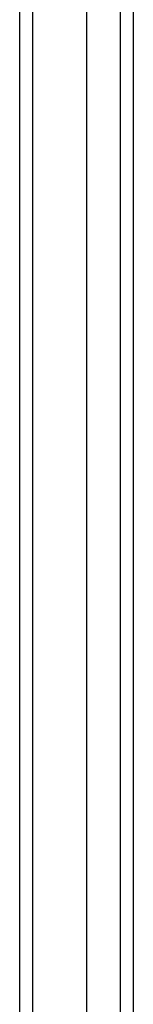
# Model space of a CAD drawing. Header units: inches. Extents: x 17 to 428, y 46 to 203.
# Tile 4 of 110: x 148.891 to 149.758, y 126.273 to 133.773. Entities that reach past the tile are written whole.
import ezdxf

# ---------------------------------------------------------------- set-up
doc = ezdxf.new("R2010")
doc.units = ezdxf.units.IN
doc.header["$MEASUREMENT"] = 0
doc.layers.add('Visible Edges(ANSI)', color=7, linetype='Continuous', lineweight=25)
doc.layers.add('Visible Tangent Edges(ANSI)', color=7, linetype='Continuous', lineweight=25)

msp = doc.modelspace()

# ---------------------------------------------------------------- linework, layer by layer
at = {"layer": 'Visible Edges(ANSI)'}
for p, q in [((149.4032, 111.9814), (149.4032, 140.564)), ((148.8914, 112.1467), (148.8914, 140.3987)), ((149.7575, 140.3756), (149.7575, 112.1698))]:
    msp.add_line(p, q, dxfattribs=at)
at = {"layer": 'Visible Tangent Edges(ANSI)'}
for p, q in [((148.9904, 111.3717), (148.9904, 141.1737)), ((149.6585, 140.5056), (149.6585, 112.0398))]:
    msp.add_line(p, q, dxfattribs=at)

doc.saveas('drawing.dxf')
